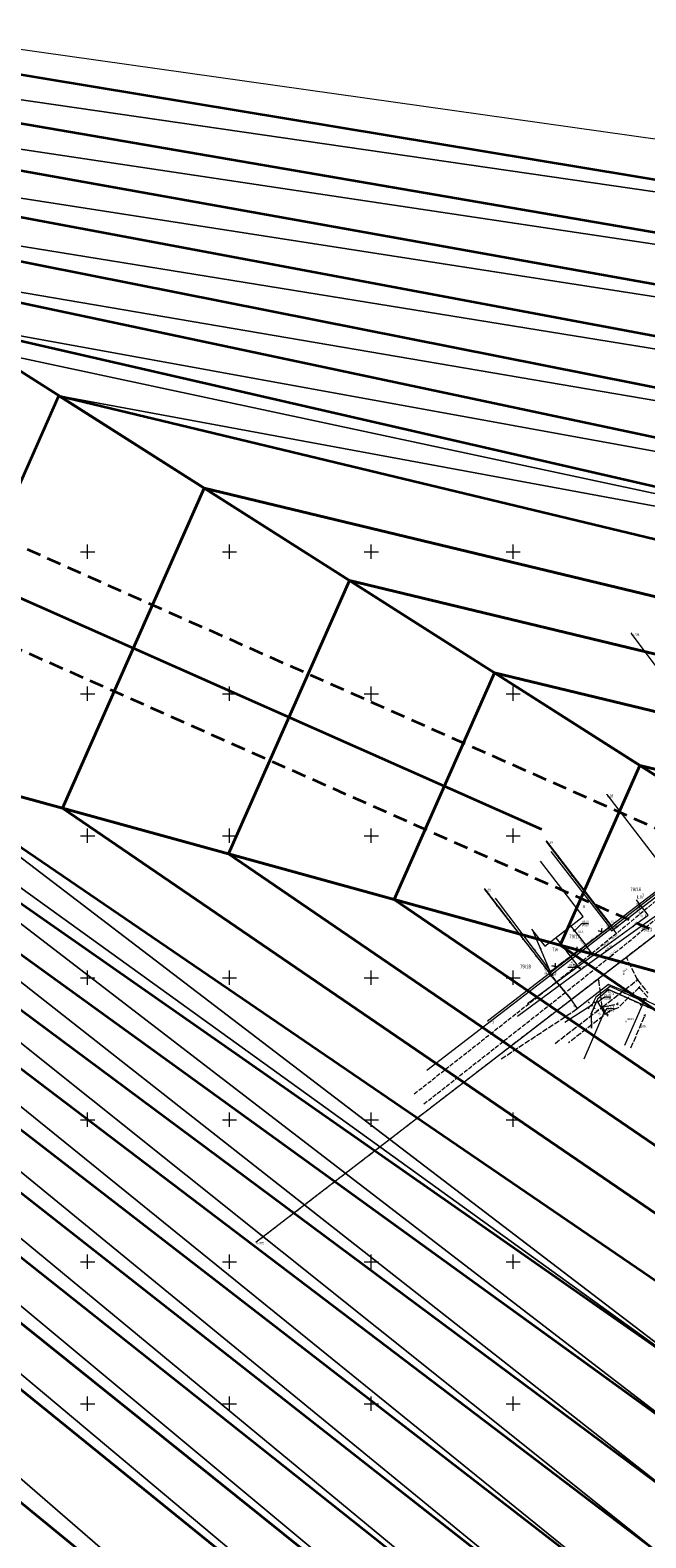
# Model space of a CAD drawing. Header units: metres. Extents: x -1013 to 1491576, y -5789570 to 1032.
# Tile 9 of 62: x -322 to -105, y -183 to 348. Entities that reach past the tile are written whole.
import ezdxf
from ezdxf.xclip import XClip

# ---------------------------------------------------------------- set-up
doc = ezdxf.new("R2010")
doc.units = ezdxf.units.M
doc.header["$MEASUREMENT"] = 0
doc.header["$XCLIPFRAME"] = 0
for name, pattern in [('2_KTJZ01', [2, 1.5, -0.5]), ('4_SUPE_P_01', [2.5, 2, -0.5]), ('4_SUPK_P_01', [2.5, 2, -0.5]), ('GUK', [2, 1.5, -0.5]), ('GUZ', [1, 0.5, -0.5]), ('Przerywana długa', [7.8, 5, -2.8])]:
    doc.linetypes.add(name, pattern=pattern)
doc.layers.add('700-L Mapa 1_1000 dwg', color=7, linetype='Continuous')
for name, color, linetype, lineweight in [('703-L Płaszczyzny podejścia 2D3', 152, 'Continuous', 30), ('703-L Płaszczyzny podejścia 2D38', 171, 'Continuous', 35), ('704-L Płaszczyzny podejścia 3D38', 171, 'Continuous', 35), ('704-L Płaszczyzny podejścia 3D93', 254, 'Continuous', 13), ('708-L Opisy_ numeracja obiektów85', 1, 'Continuous', 25), ('722-L Obiekty_Latarnie_ słupy_ anteny1', 7, 'Continuous', 13), ('ex_02_DXF_MZ_5_Dzialki7', 9, 'Continuous', 18), ('ex_02_DXF_MZ_5_EGBB_L_07', 9, 'Continuous', 18), ('ex_02_DXF_MZ_5_Kontury3', 9, 'Continuous', 18), ('ex_02_DXF_MZ_5_KTJZ_E_T_07', 9, 'Continuous', 18), ('ex_02_DXF_MZ_5_KTJZ_L_07', 9, 'Continuous', 18), ('ex_02_DXF_MZ_5_KTKR_L_07', 9, 'Continuous', 18), ('ex_02_DXF_MZ_5_KTOK_L_17', 9, 'Continuous', 18), ('ex_02_DXF_MZ_5_KTOK_L_37', 9, 'Continuous', 18), ('ex_02_DXF_MZ_5_KTOK_L_47', 9, 'Continuous', 18), ('ex_02_DXF_MZ_5_Numery_dzialek7', 9, 'Continuous', 18), ('ex_02_DXF_MZ_5_Numery_konturow3', 9, 'Continuous', 18), ('ex_02_DXF_MZ_5_Numery_punktow7', 9, 'Continuous', 18), ('ex_02_DXF_MZ_5_Numery_uzytkow3', 9, 'Continuous', 18), ('ex_02_DXF_MZ_5_Podzial_sekcyjny_krzyze7', 9, 'Continuous', 18), ('ex_02_DXF_MZ_5_Punkty7', 9, 'Continuous', 18), ('ex_02_DXF_MZ_5_RTPW_T_07', 9, 'Continuous', 18), ('ex_02_DXF_MZ_5_RTPW_T_17', 9, 'Continuous', 18), ('ex_02_DXF_MZ_5_SUOE_L_11', 9, 'Continuous', 18), ('ex_02_DXF_MZ_5_SUPE_D_L_31', 9, 'Continuous', 18), ('ex_02_DXF_MZ_5_SUPE_E_T_31', 9, 'Continuous', 18), ('ex_02_DXF_MZ_5_SUPE_L_31', 9, 'Continuous', 18), ('ex_02_DXF_MZ_5_SUPG_L_252', 9, 'Continuous', 18), ('ex_02_DXF_MZ_5_SUPG_L_352', 9, 'Continuous', 18), ('ex_02_DXF_MZ_5_SUPK_D_L_034', 9, 'Continuous', 18), ('ex_02_DXF_MZ_5_SUPK_D_L_434', 9, 'Continuous', 18), ('ex_02_DXF_MZ_5_SUPK_E_T_434', 9, 'Continuous', 18), ('ex_02_DXF_MZ_5_SUPK_L_434', 9, 'Continuous', 18), ('ex_02_DXF_MZ_5_SUPM_T_07', 9, 'Continuous', 18), ('ex_02_DXF_MZ_5_SUPP_L_21', 9, 'Continuous', 18), ('ex_02_DXF_MZ_5_SUPP_L_434', 9, 'Continuous', 18), ('ex_02_DXF_MZ_5_SUPS_T_434', 9, 'Continuous', 18), ('ex_02_DXF_MZ_5_SUPW_D_L_05', 9, 'Continuous', 18), ('ex_02_DXF_MZ_5_SUPW_E_T_05', 9, 'Continuous', 18), ('ex_02_DXF_MZ_5_SUPW_L_05', 9, 'Continuous', 18), ('ex_02_DXF_MZ_5_SUSM_D_T_07', 9, 'Continuous', 18), ('ex_02_DXF_MZ_5_SUSM_D_T_37', 9, 'Continuous', 18), ('ex_02_DXF_MZ_5_SUTE_T_01', 9, 'Continuous', 18), ('ex_02_DXF_MZ_5_SUTG_T_052', 9, 'Continuous', 18), ('ex_02_DXF_MZ_5_SUTK_T_034', 9, 'Continuous', 18), ('ex_02_DXF_MZ_5_SUTW_T_05', 9, 'Continuous', 18), ('ex_02_DXF_MZ_5_SUUE_E_T_27', 9, 'Continuous', 18), ('ex_02_DXF_MZ_5_SUUE_L_37', 9, 'Continuous', 18), ('ex_02_DXF_MZ_5_SUUG_E_T_552', 9, 'Continuous', 18), ('ex_02_DXF_MZ_5_SUUG_L_552', 9, 'Continuous', 18), ('ex_02_DXF_MZ_5_SUUK_D_T_234', 9, 'Continuous', 18), ('ex_02_DXF_MZ_5_SUUK_E_T_934', 9, 'Continuous', 18), ('ex_02_DXF_MZ_5_SUUK_T_234', 9, 'Continuous', 18), ('ex_02_DXF_MZ_5_SUUW_E_T_57', 9, 'Continuous', 18), ('ex_02_DXF_MZ_5_SUUW_T_77', 9, 'Continuous', 18), ('ex_02_DXF_MZ_5_Uzytki3', 9, 'Continuous', 18)]:
    doc.layers.add(name, color=color, linetype=linetype, lineweight=lineweight)
doc.styles.add('STYL_AUTOMATYCZNY_1', font='arial.ttf', dxfattribs={"width": 0.7})
doc.dimstyles.new('STYL_AUTOMATYCZNY__1', dxfattribs={"dimtxt": 0.18, "dimasz": 0.912, "dimexe": 0.18, "dimexo": 0.0625, "dimgap": 0, "dimtad": 0, "dimtih": 1, "dimtoh": 1, "dimdec": 4, "dimzin": 0, "dimdsep": 46, "dimcen": 0.09, "dimadec": 0, "dimazin": 0, "dimtfac": 1, "dimtdec": 4, "dimtmove": 0, "dimatfit": 3, "dimldrblk": 'ARROWHEAD_7', "dimfxl": 1, "dimtolj": 1, "dimtzin": 0, "dimarcsym": 0})

# ---------------------------------------------------------------- blocks, each defined once
blk = doc.blocks.new('Rysunek_1_5', base_point=(-7447251.91, -5789835.33))
at = {"layer": 'ex_02_DXF_MZ_5_Dzialki7', "color": 9, "linetype": 'Continuous', "lineweight": 18}
for p, q in [((-64.89, 75.56), (-110.25, 135.98)), ((-118.86, 79.13), (-96.01, 49.4)), ((-140.17, 62.75), (-117.31, 33.02)), ((-242.47, -78.34), (-67.26, 56.36)), ((-117.31, 33.02), (-96.01, 49.4)), ((-161.97, 45.98), (-139.12, 16.26)), ((-139.12, 16.26), (-117.31, 33.02)), ((-160.91, -0.5), (-139.12, 16.26))]:
    blk.add_line(p, q, dxfattribs=at)
at = {"layer": 'ex_02_DXF_MZ_5_EGBB_L_07', "color": 9, "linetype": 'Continuous', "lineweight": 18}
for p, q in [((-127.18, 36.21), (-142.22, 55.71)), ((-140.75, 25.75), (-127.18, 36.21)), ((-145.41, 31.82), (-140.75, 25.75))]:
    blk.add_line(p, q, dxfattribs=at)
at = {"layer": 'ex_02_DXF_MZ_5_Kontury3', "color": 9, "linetype": 'GUK', "lineweight": 18}
for p, q in [((-117.32, 33.01), (-140.17, 62.74)), ((-242.47, -78.34), (-67.26, 56.36)), ((-161.97, 45.98), (-139.12, 16.26)), ((-139.12, 16.26), (-117.32, 33.01))]:
    blk.add_line(p, q, dxfattribs=at)
at = {"layer": 'ex_02_DXF_MZ_5_KTJZ_L_07', "color": 9, "linetype": '2_KTJZ01', "lineweight": 18}
for p, q in [((-117.53, 22.12), (-73.08, 58.92)), ((-76.84, 62.22), (-115.42, 30.26)), ((-118.38, 32.11), (-122.4, 29.09)), ((-117.36, 32.89), (-118.38, 32.11)), ((-115.42, 30.26), (-117.36, 32.89)), ((-122.4, 29.09), (-128.07, 24.78)), ((-115.42, 30.26), (-120.59, 26.17)), ((-136.62, 13.23), (-120.32, 26.39)), ((-129.05, 24.09), (-134.78, 19.84)), ((-117.53, 22.12), (-133.46, 9.41)), ((-128.07, 24.78), (-129.05, 24.09)), ((-138.75, 16.82), (-139.25, 16.5)), ((-139.25, 16.5), (-136.62, 13.23)), ((-134.78, 19.84), (-138.75, 16.82)), ((-186.75, -26.21), (-136.62, 13.23)), ((-133.46, 9.41), (-183.63, -30.1)), ((-124.38, 1.98), (-122.18, 7.14)), ((-122.18, 7.14), (-118.34, 10.49)), ((-118.34, 10.49), (-95.05, 0.23)), ((-124.23, -3.09), (-124.38, 1.98))]:
    blk.add_line(p, q, dxfattribs=at)
at = {"layer": 'ex_02_DXF_MZ_5_KTKR_L_07', "color": 9, "linetype": 'Continuous', "lineweight": 18}
for p, q in [((-122.18, 7.14), (-124.38, 1.98)), ((-118.34, 10.49), (-122.18, 7.14)), ((-95.05, 0.23), (-118.34, 10.49)), ((-124.38, 1.98), (-124.23, -3.09))]:
    blk.add_line(p, q, dxfattribs=at)
at = {"layer": 'ex_02_DXF_MZ_5_KTOK_L_17', "color": 9, "linetype": 'Continuous', "lineweight": 18}
for p, q in [((-119.89, 30.98), (-118.38, 32.11)), ((-122.4, 29.09), (-120.89, 30.23)), ((-121.09, 30.08), (-119.89, 30.98)), ((-138.75, 16.82), (-137.26, 17.95)), ((-137.46, 17.8), (-136.27, 18.71)), ((-136.27, 18.71), (-134.78, 19.84))]:
    blk.add_line(p, q, dxfattribs=at)
for centre in [(-118.38, 32.11), (-122.4, 29.09), (-138.75, 16.82), (-134.78, 19.84)]:
    blk.add_circle(centre, 0.17, dxfattribs=at)
for centre, start, end in [((-118.74, 31.5), 164.8967, 208.971), ((-121.91, 29.12), 44.8599, 88.9343), ((-138.27, 16.84), 45.2049, 89.2793), ((-135.12, 19.24), 165.2416, 209.316)]:
    blk.add_arc(centre, 2, start, end, dxfattribs=at)
at = {"layer": 'ex_02_DXF_MZ_5_KTOK_L_37', "color": 9, "linetype": 'Continuous', "lineweight": 18}
for p, q in [((-129.34, 25.2), (-129.33, 25.29)), ((-129.33, 25.1), (-129.34, 25.2)), ((-129.33, 25.38), (-129.32, 25.47)), ((-129.33, 25.29), (-129.33, 25.38)), ((-129.33, 25.02), (-129.33, 25.1)), ((-129.32, 24.92), (-129.33, 25.02)), ((-129.32, 25.47), (-129.31, 25.5)), ((-129.31, 24.83), (-129.32, 24.92)), ((-129.29, 24.73), (-129.31, 24.83)), ((-129.27, 24.64), (-129.29, 24.73)), ((-129.24, 24.55), (-129.27, 24.64)), ((-129.21, 24.46), (-129.24, 24.55)), ((-129.18, 24.36), (-129.21, 24.46)), ((-129.14, 24.27), (-129.18, 24.36)), ((-129.09, 24.18), (-129.14, 24.27)), ((-129.05, 24.09), (-129.09, 24.18)), ((-129.05, 24.09), (-128.56, 24.44)), ((-128.56, 24.44), (-128.07, 24.78))]:
    blk.add_line(p, q, dxfattribs=at)
for centre in [(-129.05, 24.09), (-128.07, 24.78)]:
    blk.add_circle(centre, 0.17, dxfattribs=at)
at = {"layer": 'ex_02_DXF_MZ_5_KTOK_L_47', "color": 9, "linetype": 'Continuous', "lineweight": 18}
for p, q in [((-135.65, 56.74), (-140.22, 62.7)), ((-131.07, 50.77), (-135.65, 56.74)), ((-126.5, 44.81), (-131.07, 50.77)), ((-162.11, 45.94), (-157.51, 40.02)), ((-121.92, 38.84), (-126.5, 44.81)), ((-157.51, 40.02), (-152.94, 34.14)), ((-117.36, 32.89), (-121.92, 38.84)), ((-152.94, 34.14), (-148.38, 28.26)), ((-118.38, 32.11), (-117.36, 32.89)), ((-148.38, 28.26), (-143.81, 22.38)), ((-128.07, 24.78), (-122.4, 29.09)), ((-143.81, 22.38), (-139.25, 16.5)), ((-134.78, 19.84), (-129.05, 24.09)), ((-139.25, 16.5), (-138.75, 16.82))]:
    blk.add_line(p, q, dxfattribs=at)
for centre in [(-135.65, 56.74), (-131.07, 50.77), (-126.5, 44.81), (-157.51, 40.02), (-121.92, 38.84), (-152.94, 34.14), (-148.38, 28.26), (-143.81, 22.38)]:
    blk.add_circle(centre, 0.17, dxfattribs=at)
at = {"layer": 'ex_02_DXF_MZ_5_Podzial_sekcyjny_krzyze7', "color": 9, "linetype": 'Continuous', "lineweight": 18}
for p, q in [((-304.41, 164.67), (-299.41, 164.67)), ((-301.91, 162.17), (-301.91, 167.17)), ((-254.41, 164.67), (-249.41, 164.67)), ((-251.91, 162.17), (-251.91, 167.17)), ((-204.41, 164.67), (-199.41, 164.67)), ((-201.91, 162.17), (-201.91, 167.17)), ((-154.41, 164.67), (-149.41, 164.67)), ((-151.91, 162.17), (-151.91, 167.17)), ((-301.91, 112.17), (-301.91, 117.17)), ((-251.91, 112.17), (-251.91, 117.17)), ((-201.91, 112.17), (-201.91, 117.17)), ((-151.91, 112.17), (-151.91, 117.17)), ((-304.41, 114.67), (-299.41, 114.67)), ((-254.41, 114.67), (-249.41, 114.67)), ((-204.41, 114.67), (-199.41, 114.67)), ((-154.41, 114.67), (-149.41, 114.67)), ((-304.41, 64.67), (-299.41, 64.67)), ((-301.91, 62.17), (-301.91, 67.17)), ((-254.41, 64.67), (-249.41, 64.67)), ((-251.91, 62.17), (-251.91, 67.17)), ((-204.41, 64.67), (-199.41, 64.67)), ((-201.91, 62.17), (-201.91, 67.17)), ((-154.41, 64.67), (-149.41, 64.67)), ((-151.91, 62.17), (-151.91, 67.17)), ((-301.91, 12.17), (-301.91, 17.17)), ((-251.91, 12.17), (-251.91, 17.17)), ((-201.91, 12.17), (-201.91, 17.17)), ((-151.91, 12.17), (-151.91, 17.17)), ((-304.41, 14.67), (-299.41, 14.67)), ((-254.41, 14.67), (-249.41, 14.67)), ((-204.41, 14.67), (-199.41, 14.67)), ((-154.41, 14.67), (-149.41, 14.67)), ((-304.41, -35.33), (-299.41, -35.33)), ((-301.91, -37.83), (-301.91, -32.83)), ((-254.41, -35.33), (-249.41, -35.33)), ((-251.91, -37.83), (-251.91, -32.83)), ((-204.41, -35.33), (-199.41, -35.33)), ((-201.91, -37.83), (-201.91, -32.83)), ((-154.41, -35.33), (-149.41, -35.33)), ((-151.91, -37.83), (-151.91, -32.83)), ((-301.91, -87.83), (-301.91, -82.83)), ((-251.91, -87.83), (-251.91, -82.83)), ((-201.91, -87.83), (-201.91, -82.83)), ((-151.91, -87.83), (-151.91, -82.83)), ((-304.41, -85.33), (-299.41, -85.33)), ((-254.41, -85.33), (-249.41, -85.33)), ((-204.41, -85.33), (-199.41, -85.33)), ((-154.41, -85.33), (-149.41, -85.33)), ((-304.41, -135.33), (-299.41, -135.33)), ((-301.91, -137.83), (-301.91, -132.83)), ((-254.41, -135.33), (-249.41, -135.33)), ((-251.91, -137.83), (-251.91, -132.83)), ((-204.41, -135.33), (-199.41, -135.33)), ((-201.91, -137.83), (-201.91, -132.83)), ((-154.41, -135.33), (-149.41, -135.33)), ((-151.91, -137.83), (-151.91, -132.83))]:
    blk.add_line(p, q, dxfattribs=at)
at = {"layer": 'ex_02_DXF_MZ_5_Punkty7', "color": 9, "linetype": 'Continuous', "lineweight": 18}
for centre in [(-110.25, 135.98), (-118.86, 79.13), (-140.17, 62.75), (-161.97, 45.98), (-117.31, 33.02), (-139.12, 16.26), (-160.91, -0.5), (-242.47, -78.34)]:
    blk.add_circle(centre, 0.045, dxfattribs=at)
at = {"layer": 'ex_02_DXF_MZ_5_RTPW_T_07', "color": 9, "linetype": 'Continuous', "lineweight": 18}
for centre in [(-117.36, 33), (-139.06, 16.21)]:
    blk.add_circle(centre, 0.045, dxfattribs=at)
at = {"layer": 'ex_02_DXF_MZ_5_RTPW_T_17', "color": 9, "linetype": 'Continuous', "lineweight": 18}
for centre in [(-106.25, 37.8), (-120.59, 26.17), (-119.17, 24.28), (-117.53, 22.12), (-112.9, 15.99), (-118.41, 10.09), (-112.14, -0.74)]:
    blk.add_circle(centre, 0.045, dxfattribs=at)
at = {"layer": 'ex_02_DXF_MZ_5_SUOE_L_11', "color": 9, "linetype": 'Continuous', "lineweight": 18}
blk.add_line((-137.45, 14.2), (-131.71, 7.31), dxfattribs=at)
at = {"layer": 'ex_02_DXF_MZ_5_SUPE_D_L_31', "color": 9, "linetype": 'Continuous', "lineweight": 18}
for p, q in [((-117.66, 11.61), (-122.78, 7.82)), ((-105.85, 6.15), (-117.66, 11.61)), ((-122.78, 7.82), (-124.22, 4.96)), ((-112.57, -9.1), (-105.85, 6.15)), ((-124.22, 4.96), (-133.68, -1.09))]:
    blk.add_line(p, q, dxfattribs=at)
at = {"layer": 'ex_02_DXF_MZ_5_SUPE_L_31', "color": 9, "linetype": 'Continuous', "lineweight": 18}
for p, q in [((-138.64, 15.75), (-95.59, 48.92)), ((-158.22, 42.63), (-139.14, 17.31)), ((-145.13, 31.38), (-138.84, 16.73)), ((-139.14, 17.31), (-138.9, 16.37)), ((-137.45, 14.2), (-139.05, 16.11)), ((-138.84, 16.73), (-138.9, 16.37)), ((-138.64, 15.75), (-138.89, 16.08)), ((-182.31, -17.88), (-138.64, 15.75)), ((-131.71, 7.31), (-137.45, 14.2)), ((-118.33, 12.24), (-129.17, 3.83)), ((-107.16, 7.57), (-118.33, 12.24)), ((-129.17, 3.83), (-131.71, 7.31)), ((-99.31, 3.86), (-107.16, 7.57))]:
    blk.add_line(p, q, dxfattribs=at)
at = {"layer": 'ex_02_DXF_MZ_5_SUPG_L_252', "color": 9, "linetype": 'Continuous', "lineweight": 18}
for p, q in [((-117.19, 31.22), (-81.69, 58.52)), ((-118.05, 32.4), (-117.19, 31.22))]:
    blk.add_line(p, q, dxfattribs=at)
at = {"layer": 'ex_02_DXF_MZ_5_SUPG_L_352', "color": 9, "linetype": 'Continuous', "lineweight": 18}
blk.add_line((-138.58, 59.15), (-117.91, 32.47), dxfattribs=at)
at = {"layer": 'ex_02_DXF_MZ_5_SUPK_D_L_034', "color": 9, "linetype": 'Continuous', "lineweight": 18}
blk.add_circle((-122.07, 6.21), 0.132, dxfattribs=at)
at = {"layer": 'ex_02_DXF_MZ_5_SUPK_D_L_434', "color": 9, "linetype": 'Continuous', "lineweight": 18}
for p, q in [((-119.79, 2.43), (-122.07, 6.21)), ((-126.84, -13.91), (-119.79, 2.43))]:
    blk.add_line(p, q, dxfattribs=at)
at = {"layer": 'ex_02_DXF_MZ_5_SUPK_L_434', "color": 9, "linetype": 'Continuous', "lineweight": 18}
for p, q in [((-107.8, 41.26), (-108.4, 42.06)), ((-104.32, 36.65), (-107.8, 41.26)), ((-131.54, 32.86), (-130.33, 31.2)), ((-123.64, 22.56), (-104.32, 36.65)), ((-130.33, 31.2), (-126.31, 26.18)), ((-146.87, 5.55), (-123.64, 22.56)), ((-123.64, 22.56), (-126.31, 26.18))]:
    blk.add_line(p, q, dxfattribs=at)
at = {"layer": 'ex_02_DXF_MZ_5_SUPM_T_07', "color": 9, "linetype": 'Continuous', "lineweight": 18}
for centre, start, end in [((-107.48, 11.27), 149.4064, 210.4809), ((-107.48, 11.27), 30.0857, 90.1805), ((-107.48, 11.27), 269.3333, 330.3412), ((-118.07, 2.83), 149.4064, 210.4809), ((-118.07, 2.83), 30.0857, 90.1805), ((-118.07, 2.83), 269.3333, 330.3412)]:
    blk.add_arc(centre, 0.25, start, end, dxfattribs=at)
at = {"layer": 'ex_02_DXF_MZ_5_SUPP_L_21', "color": 9, "linetype": '4_SUPE_P_01', "lineweight": 18}
for p, q in [((-107.48, 11.26), (-114.93, 4.05)), ((-104.47, 7.85), (-107.48, 11.26)), ((-156.15, -13.91), (-129.17, 3.83)), ((-118.07, 2.83), (-132.35, -8.25)), ((-114.93, 4.05), (-118.07, 2.83))]:
    blk.add_line(p, q, dxfattribs=at)
at = {"layer": 'ex_02_DXF_MZ_5_SUPP_L_434', "color": 9, "linetype": '4_SUPK_P_01', "lineweight": 18}
for p, q in [((-108.04, 13.93), (-111.83, 21.59)), ((-120.48, 4.35), (-121.75, 13.99)), ((-120.48, 4.35), (-108.04, 13.93)), ((-108.04, 13.93), (-104.42, 9.21)), ((-120.48, 4.35), (-115.1, 5.48)), ((-137.13, -8.44), (-120.48, 4.35)), ((-120.48, 4.35), (-118.68, 1.5)), ((-110.37, -10.02), (-105.45, 1.43))]:
    blk.add_line(p, q, dxfattribs=at)
at = {"layer": 'ex_02_DXF_MZ_5_SUPS_T_434', "color": 9, "linetype": 'Continuous', "lineweight": 18}
for centre, start, end in [((-111.83, 21.59), 149.4064, 210.4809), ((-111.83, 21.59), 30.0857, 90.1805), ((-111.83, 21.59), 269.3333, 330.3412), ((-121.75, 13.99), 149.4064, 210.4809), ((-121.75, 13.99), 30.0857, 90.1805), ((-121.75, 13.99), 269.3333, 330.3412), ((-108.04, 13.93), 149.4064, 210.4809), ((-108.04, 13.93), 30.0857, 90.1805), ((-108.04, 13.93), 269.3333, 330.3412), ((-115.1, 5.48), 149.4064, 210.4809), ((-115.1, 5.48), 30.0857, 90.1805), ((-115.1, 5.48), 269.3333, 330.3412), ((-120.48, 4.35), 149.4064, 210.4809), ((-120.48, 4.35), 30.0857, 90.1805), ((-120.48, 4.35), 269.3333, 330.3412), ((-118.68, 1.5), 149.4064, 210.4809), ((-118.68, 1.5), 30.0857, 90.1805), ((-118.68, 1.5), 269.3333, 330.3412), ((-105.45, 1.43), 149.4064, 210.4809), ((-105.45, 1.43), 30.0857, 90.1805), ((-105.45, 1.43), 269.3333, 330.3412)]:
    blk.add_arc(centre, 0.25, start, end, dxfattribs=at)
at = {"layer": 'ex_02_DXF_MZ_5_SUPW_D_L_05', "color": 9, "linetype": 'Continuous', "lineweight": 18}
for p, q in [((-92.27, 43.1), (-124.92, 19.77)), ((-124.92, 19.77), (-150.33, 1.01))]:
    blk.add_line(p, q, dxfattribs=at)
at = {"layer": 'ex_02_DXF_MZ_5_SUPW_L_05', "color": 9, "linetype": 'Continuous', "lineweight": 18}
for p, q in [((-136.84, 28.76), (-132.99, 23.85)), ((-128.53, 18.1), (-132.99, 23.85)), ((-128.53, 18.1), (-128.01, 17.49))]:
    blk.add_line(p, q, dxfattribs=at)
at = {"layer": 'ex_02_DXF_MZ_5_SUSM_D_T_07', "color": 9, "linetype": 'Continuous', "lineweight": 18}
for p, q in [((-124.96, 5.71), (-125.46, 6.2)), ((-123.48, 5.71), (-122.98, 6.2)), ((-106.59, 6.9), (-107.08, 7.39)), ((-106.59, 5.41), (-107.08, 4.92)), ((-124.96, 4.22), (-125.46, 3.73)), ((-123.48, 4.22), (-122.98, 3.73))]:
    blk.add_line(p, q, dxfattribs=at)
at = {"layer": 'ex_02_DXF_MZ_5_SUSM_D_T_37', "color": 9, "linetype": 'Continuous', "lineweight": 18}
for centre in [(-105.85, 6.15), (-124.22, 4.96)]:
    blk.add_circle(centre, 0.25, dxfattribs=at)
at = {"layer": 'ex_02_DXF_MZ_5_SUTE_T_01', "color": 9, "linetype": 'Continuous', "lineweight": 18}
for centre in [(-139.14, 17.31), (-138.64, 15.75), (-118.33, 12.24), (-129.17, 3.83)]:
    blk.add_circle(centre, 0.0625, dxfattribs=at)
at = {"layer": 'ex_02_DXF_MZ_5_SUTG_T_052', "color": 9, "linetype": 'Continuous', "lineweight": 18}
blk.add_circle((-117.19, 31.22), 0.0625, dxfattribs=at)
at = {"layer": 'ex_02_DXF_MZ_5_SUTK_T_034', "color": 9, "linetype": 'Continuous', "lineweight": 18}
for p, q in [((-130.33, 31.2), (-127.65, 33.81)), ((-127.65, 33.81), (-125.37, 33.81)), ((-122.07, 6.21), (-119.73, 7.94)), ((-119.73, 7.94), (-117.45, 7.94)), ((-119.79, 2.43), (-118.62, 3.94)), ((-118.62, 3.94), (-116.34, 3.88))]:
    blk.add_line(p, q, dxfattribs=at)
at = {"layer": 'ex_02_DXF_MZ_5_SUTW_T_05', "color": 9, "linetype": 'Continuous', "lineweight": 18}
for p in [(-132.67, 18.43), (-128.53, 18.1)]:
    blk.add_line(p, (-130.37, 18.43), dxfattribs=at)
blk.add_circle((-128.53, 18.1), 0.0625, dxfattribs=at)
at = {"layer": 'ex_02_DXF_MZ_5_SUUE_L_37', "color": 9, "linetype": 'Continuous', "lineweight": 18}
for p, q in [((-138.63, 16.57), (-139.27, 16.08)), ((-139.27, 16.08), (-139.09, 15.84)), ((-139.09, 15.84), (-138.45, 16.33)), ((-138.45, 16.33), (-138.63, 16.57))]:
    blk.add_line(p, q, dxfattribs=at)
at = {"layer": 'ex_02_DXF_MZ_5_SUUG_L_552', "color": 9, "linetype": 'Continuous', "lineweight": 18}
for p, q in [((-118.29, 32.5), (-117.91, 32.8)), ((-118.15, 32.32), (-118.29, 32.5)), ((-117.77, 32.62), (-118.15, 32.32)), ((-117.91, 32.8), (-117.77, 32.62))]:
    blk.add_line(p, q, dxfattribs=at)
at = {"layer": 'ex_02_DXF_MZ_5_SUUK_D_T_234', "color": 9, "linetype": 'Continuous', "lineweight": 18}
blk.add_circle((-119.79, 2.43), 0.25, dxfattribs=at)
at = {"layer": 'ex_02_DXF_MZ_5_SUUK_T_234', "color": 9, "linetype": 'Continuous', "lineweight": 18}
blk.add_circle((-130.33, 31.2), 0.25, dxfattribs=at)
at = {"layer": 'ex_02_DXF_MZ_5_SUUW_T_77', "color": 9, "linetype": 'Continuous', "lineweight": 18}
for radius in [0.2, 0.175, 0.15, 0.125, 0.1, 0.075, 0.05, 0.025, 0.00715]:
    blk.add_circle((-128.53, 18.1), radius, dxfattribs=at)
at = {"layer": 'ex_02_DXF_MZ_5_Uzytki3', "color": 9, "linetype": 'GUZ', "lineweight": 18}
for p, q in [((-117.32, 33.01), (-140.17, 62.74)), ((-242.47, -78.34), (-67.26, 56.36)), ((-161.97, 45.98), (-139.12, 16.26)), ((-139.12, 16.26), (-117.32, 33.01))]:
    blk.add_line(p, q, dxfattribs=at)
at = {"layer": 'ex_02_DXF_MZ_5_KTJZ_E_T_07', "color": 9, "linetype": 'Continuous', "lineweight": 18, "char_height": 0.75, "style": 'STYL_AUTOMATYCZNY_1'}
for s, insert, attachment_point, rotation in [('\\A1;{\\pql;\\fArial|b0|i0|c238|p0;\\W0.700000;j.mb.}', (-109.66, 32.82), 4, 40.8724), ('\\A1;{\\pql;\\fArial|b0|i0|c238|p0;\\W0.700000;j.i.}', (-126.23, 24.65), 4, 40.869), ('\\A1;{\\pql;\\fArial|b0|i0|c238|p0;\\W0.700000;j.mb.}', (-106.89, -3.03), 7, 0.4031)]:
    blk.add_mtext(s, dxfattribs=dict(at, insert=insert, attachment_point=attachment_point, rotation=rotation))
at = {"layer": 'ex_02_DXF_MZ_5_Numery_dzialek7', "color": 9, "linetype": 'Continuous', "lineweight": 18, "char_height": 1.26, "attachment_point": 1, "style": 'STYL_AUTOMATYCZNY_1'}
for s, insert in [('\\A1;{\\pql;\\fArial|b0|i0|c238|p0;\\W0.700000;79/16}', (-110.61, 46.42)), ('\\A1;{\\pql;\\fArial|b0|i0|c238|p0;\\W0.700000;79/23}', (-106.76, 32.25)), ('\\A1;{\\pql;\\fArial|b0|i0|c238|p0;\\W0.700000;79/17}', (-132.15, 29.83)), ('\\A1;{\\pql;\\fArial|b0|i0|c238|p0;\\W0.700000;79/18}', (-149.48, 19.26))]:
    blk.add_mtext(s, dxfattribs=dict(at, insert=insert))
at = {"layer": 'ex_02_DXF_MZ_5_Numery_konturow3', "color": 9, "linetype": 'Continuous', "lineweight": 18, "char_height": 1.26, "style": 'STYL_AUTOMATYCZNY_1'}
for s, insert, attachment_point in [('\\A1;{\\pql;\\fArial|b0|i0|c238|p0;\\W0.700000;ŁIV}', (-108.21, 43.73), 1), ('\\A1;{\\pql;\\fArial|b0|i0|c238|p0;\\W0.700000;Tw}', (-138.14, 24.64), 4)]:
    blk.add_mtext(s, dxfattribs=dict(at, insert=insert, attachment_point=attachment_point))
at = {"layer": 'ex_02_DXF_MZ_5_Numery_punktow7', "color": 9, "linetype": 'Continuous', "lineweight": 18, "char_height": 0.9, "attachment_point": 1, "style": 'STYL_AUTOMATYCZNY_1'}
for s, insert in [('\\A1;{\\pql;\\fArial|b0|i0|c238|p0;\\W0.700000;6-734}', (-110.22, 135.98)), ('\\A1;{\\pql;\\fArial|b0|i0|c238|p0;\\W0.700000;6-28}', (-118.83, 79.13)), ('\\A1;{\\pql;\\fArial|b0|i0|c238|p0;\\W0.700000;6-39}', (-140.14, 62.75)), ('\\A1;{\\pql;\\fArial|b0|i0|c238|p0;\\W0.700000;6-29}', (-161.94, 45.98)), ('\\A1;{\\pql;\\fArial|b0|i0|c238|p0;\\W0.700000;6-38}', (-117.29, 33.02)), ('\\A1;{\\pql;\\fArial|b0|i0|c238|p0;\\W0.700000;6-40}', (-139.09, 16.26)), ('\\A1;{\\pql;\\fArial|b0|i0|c238|p0;\\W0.700000;6-41}', (-160.88, -0.5)), ('\\A1;{\\pql;\\fArial|b0|i0|c238|p0;\\W0.700000;6-375}', (-242.44, -78.34))]:
    blk.add_mtext(s, dxfattribs=dict(at, insert=insert))
at = {"layer": 'ex_02_DXF_MZ_5_Numery_uzytkow3', "color": 9, "linetype": 'Continuous', "lineweight": 18, "char_height": 0.9, "style": 'STYL_AUTOMATYCZNY_1'}
for s, insert, attachment_point in [('\\A1;{\\pql;\\fArial|b0|i0|c238|p0;\\W0.700000;Ł}', (-106.39, 43.78), 7), ('\\A1;{\\pql;\\fArial|b0|i0|c238|p0;\\W0.700000;B}', (-127.22, 39.72), 4)]:
    blk.add_mtext(s, dxfattribs=dict(at, insert=insert, attachment_point=attachment_point))
at = {"layer": 'ex_02_DXF_MZ_5_RTPW_T_07', "color": 9, "linetype": 'Continuous', "lineweight": 18, "char_height": 0.75, "style": 'STYL_AUTOMATYCZNY_1'}
for s, insert, attachment_point, rotation in [('\\A1;{\\pql;\\fArial|b0|i0|c238|p0;\\W0.700000;84.1}', (-117.21, 34.01), 7, 0.4031), ('\\A1;{\\pql;\\fArial|b0|i0|c238|p0;\\W0.700000;84.1}', (-128.86, 31.28), 1, 0.4031), ('\\A1;{\\pql;\\fArial|b0|i0|c238|p0;\\W0.700000;84.3}', (-140.9, 16.21), 4, 0.405)]:
    blk.add_mtext(s, dxfattribs=dict(at, insert=insert, attachment_point=attachment_point, rotation=rotation))
at = {"layer": 'ex_02_DXF_MZ_5_RTPW_T_17', "color": 9, "linetype": 'Continuous', "lineweight": 18, "char_height": 0.75, "style": 'STYL_AUTOMATYCZNY_1'}
for s, insert, attachment_point, rotation in [('\\A1;{\\pql;\\fArial|b0|i0|c238|p0;\\W0.700000;84.30}', (-108.88, 38.14), 1, 41.0018), ('\\A1;{\\pql;\\fArial|b0|i0|c238|p0;\\W0.700000;84.39}', (-120.29, 26.41), 1, 38.3476), ('\\A1;{\\pql;\\fArial|b0|i0|c238|p0;\\W0.700000;84.44}', (-118.75, 24.36), 7, 38.3131), ('\\A1;{\\pql;\\fArial|b0|i0|c238|p0;\\W0.700000;84.41}', (-117.28, 22.37), 7, 39.6212), ('\\A1;{\\pql;\\fArial|b0|i0|c238|p0;\\W0.700000;84.4}', (-112.88, 16.43), 7, 41.5526), ('\\A1;{\\pql;\\fArial|b0|i0|c238|p0;\\W0.700000;84.79}', (-118.33, 10.08), 1, 337.5785), ('\\A1;{\\pql;\\fArial|b0|i0|c238|p0;\\W0.700000;84.83}', (-111.76, -0.25), 7, 0.4031)]:
    blk.add_mtext(s, dxfattribs=dict(at, insert=insert, attachment_point=attachment_point, rotation=rotation))
at = {"layer": 'ex_02_DXF_MZ_5_SUPE_E_T_31', "color": 9, "linetype": 'Continuous', "lineweight": 18, "char_height": 0.75, "style": 'STYL_AUTOMATYCZNY_1'}
for s, insert, attachment_point, rotation in [('\\A1;{\\pql;\\fArial|b0|i0|c238|p0;\\W0.700000;eN}', (-124.1, 27.53), 7, 47.1211), ('\\A1;{\\pql;\\fArial|b0|i0|c238|p0;\\W0.700000;eN}', (-144.93, 24.79), 7, 304.6952), ('\\A1;{\\pql;\\fArial|b0|i0|c238|p0;\\W0.700000;eN}', (-142.71, 25.34), 7, 295.9355), ('\\A1;{\\pql;\\fArial|b0|i0|c238|p0;\\W0.700000;eN}', (-134.78, 10.41), 7, 310.9144), ('\\A1;{\\pql;\\fArial|b0|i0|c238|p0;\\W0.700000;eND}', (-113.86, 9.88), 4, 336.6528)]:
    blk.add_mtext(s, dxfattribs=dict(at, insert=insert, attachment_point=attachment_point, rotation=rotation))
at = {"layer": 'ex_02_DXF_MZ_5_SUPK_E_T_434', "color": 9, "linetype": 'Continuous', "lineweight": 18, "char_height": 0.75, "style": 'STYL_AUTOMATYCZNY_1'}
for s, insert, attachment_point, rotation in [('\\A1;{\\pql;\\fArial|b0|i0|c238|p0;\\W0.700000;ks160}', (-108.63, 40.68), 7, 307.0484), ('\\A1;{\\pql;\\fArial|b0|i0|c238|p0;\\W0.700000;ks160}', (-128.52, 27.85), 7, 309.9576), ('\\A1;{\\pql;\\fArial|b0|i0|c238|p0;\\W0.700000;ks200}', (-117.23, 28.54), 4, 35.136)]:
    blk.add_mtext(s, dxfattribs=dict(at, insert=insert, attachment_point=attachment_point, rotation=rotation))
at = {"layer": 'ex_02_DXF_MZ_5_SUPW_E_T_05', "color": 9, "linetype": 'Continuous', "lineweight": 18, "char_height": 0.75, "style": 'STYL_AUTOMATYCZNY_1'}
for insert, attachment_point, rotation in [((-134.78, 25.67), 7, 306.8699), ((-131.44, 20.47), 4, 308.61)]:
    blk.add_mtext('\\A1;{\\pql;\\fArial|b0|i0|c238|p0;\\W0.700000;wo40}', dxfattribs=dict(at, insert=insert, attachment_point=attachment_point, rotation=rotation))
at = {"layer": 'ex_02_DXF_MZ_5_SUTE_T_01', "color": 9, "linetype": 'Continuous', "lineweight": 18, "char_height": 0.75, "style": 'STYL_AUTOMATYCZNY_1'}
for s, insert, attachment_point, rotation in [('\\A1;{\\pql;\\fArial|b0|i0|c238|p0;\\W0.700000;83.7}', (-141.16, 17.86), 7, 308.6598), ('\\A1;{\\pql;\\fArial|b0|i0|c238|p0;\\W0.700000;83.4}', (-138.47, 15.82), 1, 36.2538), ('\\A1;{\\pql;\\fArial|b0|i0|c238|p0;\\W0.700000;83.9}', (-118.46, 11.74), 7, 336.4253), ('\\A1;{\\pql;\\fArial|b0|i0|c238|p0;\\W0.700000;83.9}', (-130.76, 4.81), 7, 305.3112)]:
    blk.add_mtext(s, dxfattribs=dict(at, insert=insert, attachment_point=attachment_point, rotation=rotation))
at = {"layer": 'ex_02_DXF_MZ_5_SUTG_T_052', "color": 9, "linetype": 'Continuous', "lineweight": 18, "insert": (-116.78, 31.56), "char_height": 0.75, "attachment_point": 4, "rotation": 37.5608, "style": 'STYL_AUTOMATYCZNY_1'}
blk.add_mtext('\\A1;{\\pql;\\fArial|b0|i0|c238|p0;\\W0.700000;83.35}', dxfattribs=at)
at = {"layer": 'ex_02_DXF_MZ_5_SUTK_T_034', "color": 9, "linetype": 'Continuous', "lineweight": 18, "char_height": 0.75, "style": 'STYL_AUTOMATYCZNY_1'}
for s, insert, attachment_point, rotation in [('\\A1;{\\pql;\\fArial|b0|i0|c238|p0;\\W0.700000;81.16}', (-107.66, 37.81), 4, 307.629), ('\\A1;{\\pql;\\fArial|b0|i0|c238|p0;\\W0.700000;82.93}', (-122.36, 3.44), 4, 299.574), ('\\A1;{\\pql;\\fArial|b0|i0|c238|p0;\\W0.700000;82.92}', (-118.6, 3.69), 1, 358.407), ('\\A1;{\\pql;\\fArial|b0|i0|c238|p0;\\W0.700000;84.78}', (-118.56, 4.94), 1, 358.407)]:
    blk.add_mtext(s, dxfattribs=dict(at, insert=insert, attachment_point=attachment_point, rotation=rotation))
at = {"layer": 'ex_02_DXF_MZ_5_SUTK_T_034', "color": 9, "linetype": 'Continuous', "lineweight": 18, "char_height": 0.75, "attachment_point": 1, "style": 'STYL_AUTOMATYCZNY_1'}
for s, insert in [('\\A1;{\\pql;\\fArial|b0|i0|c238|p0;\\W0.700000;84.46}', (-127.63, 34.81)), ('\\A1;{\\pql;\\fArial|b0|i0|c238|p0;\\W0.700000;83.63}', (-127.63, 33.56)), ('\\A1;{\\pql;\\fArial|b0|i0|c238|p0;\\W0.700000;84.70}', (-119.7, 8.94)), ('\\A1;{\\pql;\\fArial|b0|i0|c238|p0;\\W0.700000;83.49}', (-119.7, 7.69))]:
    blk.add_mtext(s, dxfattribs=dict(at, insert=insert))
at = {"layer": 'ex_02_DXF_MZ_5_SUTW_T_05', "color": 9, "linetype": 'Continuous', "lineweight": 18, "insert": (-132.17, 18.71), "char_height": 0.75, "attachment_point": 7, "style": 'STYL_AUTOMATYCZNY_1'}
blk.add_mtext('\\A1;{\\pql;\\fArial|b0|i0|c238|p0;\\W0.700000;84.45}', dxfattribs=at)
at = {"layer": 'ex_02_DXF_MZ_5_SUUE_E_T_27', "color": 9, "linetype": 'Continuous', "lineweight": 18, "insert": (-138.82, 15.52), "char_height": 0.75, "attachment_point": 1, "style": 'STYL_AUTOMATYCZNY_1'}
blk.add_mtext('\\A1;{\\pql;\\fArial|b0|i0|c238|p0;\\W0.700000;e}', dxfattribs=at)
at = {"layer": 'ex_02_DXF_MZ_5_SUUG_E_T_552', "color": 9, "linetype": 'Continuous', "lineweight": 18, "insert": (-119, 32.95), "char_height": 0.75, "attachment_point": 4, "style": 'STYL_AUTOMATYCZNY_1'}
blk.add_mtext('\\A1;{\\pql;\\fArial|b0|i0|c238|p0;\\W0.700000;g}', dxfattribs=at)
at = {"layer": 'ex_02_DXF_MZ_5_SUUK_E_T_934', "color": 9, "linetype": 'Continuous', "lineweight": 18, "char_height": 0.75, "style": 'STYL_AUTOMATYCZNY_1'}
for insert, attachment_point in [((-130.08, 32.36), 7), ((-105.5, 37), 1)]:
    blk.add_mtext('\\A1;{\\pql;\\fArial|b0|i0|c238|p0;\\W0.700000;k}', dxfattribs=dict(at, insert=insert, attachment_point=attachment_point))
at = {"layer": 'ex_02_DXF_MZ_5_SUUW_E_T_57', "color": 9, "linetype": 'Continuous', "lineweight": 18, "insert": (-127.78, 18.28), "char_height": 0.75, "attachment_point": 7, "style": 'STYL_AUTOMATYCZNY_1'}
blk.add_mtext('\\A1;{\\pql;\\fArial|b0|i0|c238|p0;\\W0.700000;w}', dxfattribs=at)
blk = doc.blocks.new('ARROWHEAD_7')
at = {"color": 0, "linetype": 'Continuous', "lineweight": 0}
for p, q in [((0, 0), (-1, 0)), ((-0.25, 0), (0.25, 0)), ((0, -0.25), (0, 0.25))]:
    blk.add_line(p, q, dxfattribs=at)
blk.add_circle((0, 0), 0.25, dxfattribs=at)

msp = doc.modelspace()

# ---------------------------------------------------------------- linework, layer by layer
at = {"layer": '703-L Płaszczyzny podejścia 2D3', "color": 152, "linetype": 'Continuous', "lineweight": 30}
msp.add_circle((8.23, 10.36), 1021.66, dxfattribs=at)
at = {"layer": '703-L Płaszczyzny podejścia 2D38', "color": 171, "linetype": 'Continuous', "lineweight": 35}
for p, q in [((100.54, 262.07), (-694.28, 393.71)), ((-639.42, 369.4), (92.44, 243.79)), ((-956.19, 345.7), (-153.33, -310.83)), ((84.33, 225.5), (-584.57, 345.1)), ((-529.71, 320.79), (76.23, 207.22)), ((-139.82, -280.36), (-864.76, 305.19)), ((-474.86, 296.48), (68.13, 188.93)), ((-809.9, 280.88), (-131.72, -262.07)), ((60.03, 170.64), (-420, 272.17)), ((-123.62, -243.79), (-755.05, 256.57)), ((51.92, 152.36), (-365.15, 247.86)), ((-4.8, 24.36), (-336.8, 235.31)), ((-700.19, 232.26), (-115.52, -225.5)), ((-107.41, -207.22), (-645.34, 207.96)), ((-141.8, 66.86), (-449.29, 203.12)), ((-590.48, 183.65), (-99.31, -188.93)), ((-535.63, 159.34), (-91.21, -170.65)), ((-83.11, -152.36), (-480.77, 135.03)), ((-75, -134.08), (-425.91, 110.73)), ((-18.29, -6.08), (-397.57, 98.17))]:
    msp.add_line(p, q, dxfattribs=at)
at = {"layer": '703-L Płaszczyzny podejścia 2D38', "color": 171, "linetype": 'Przerywana długa', "lineweight": 35}
for p, q in [((-4.8, 24.36), (-360.44, 181.96)), ((-18.29, -6.08), (-373.93, 151.51))]:
    msp.add_line(p, q, dxfattribs=at)
at = {"layer": '704-L Płaszczyzny podejścia 3D38', "color": 171, "linetype": 'Continuous', "lineweight": 35, "flags": 128}
for points in [[(-369.3, 90.39), (-312.05, 219.58)], [(-312.05, 219.58), (-260.84, 187.04)], [(35.72, 115.79), (-260.84, 187.04), (-312.05, 219.58)], [(-312.05, 219.58), (43.82, 134.07)], [(-310.79, 74.32), (-260.84, 187.04)], [(-260.84, 187.04), (-310.79, 74.32)], [(-260.84, 187.04), (-209.63, 154.51)], [(27.61, 97.5), (-209.63, 154.51), (-260.84, 187.04)], [(-260.84, 187.04), (35.72, 115.79)], [(-252.29, 58.24), (-209.63, 154.51)], [(-209.63, 154.51), (-252.29, 58.24)], [(-209.63, 154.51), (-158.42, 121.97)], [(19.51, 79.22), (-158.42, 121.97), (-209.63, 154.51)], [(-209.63, 154.51), (27.61, 97.5)], [(-193.79, 42.16), (-158.42, 121.97)], [(-158.42, 121.97), (-193.79, 42.16)], [(-158.42, 121.97), (-107.21, 89.44)], [(11.41, 60.93), (-107.21, 89.44), (-158.42, 121.97)], [(-158.42, 121.97), (19.51, 79.22)], [(-310.79, 74.32), (-369.3, 90.39)], [(-66.9, -115.79), (-369.3, 90.39)], [(-369.3, 90.39), (-310.79, 74.32), (-58.8, -97.51)], [(-135.29, 26.08), (-107.21, 89.44)], [(-107.21, 89.44), (-135.29, 26.08)], [(-107.21, 89.44), (-56, 56.9)], [(-107.21, 89.44), (11.41, 60.93)], [(3.31, 42.65), (-56, 56.9), (-107.21, 89.44)], [(-252.29, 58.24), (-310.79, 74.32)], [(-58.8, -97.51), (-310.79, 74.32)], [(-310.79, 74.32), (-252.29, 58.24), (-50.7, -79.22)], [(-193.79, 42.16), (-252.29, 58.24)], [(-50.7, -79.22), (-252.29, 58.24)], [(-252.29, 58.24), (-193.79, 42.16), (-42.59, -60.94)], [(-135.29, 26.08), (-193.79, 42.16)], [(-42.59, -60.94), (-193.79, 42.16)], [(-193.79, 42.16), (-135.29, 26.08), (-34.49, -42.65)], [(-76.79, 10), (-135.29, 26.08)], [(-135.29, 26.08), (-76.79, 10), (-26.39, -24.37)], [(-34.49, -42.65), (-135.29, 26.08)]]:
    msp.add_lwpolyline(points, dxfattribs=at)
at = {"layer": '704-L Płaszczyzny podejścia 3D93', "color": 254, "linetype": 'Continuous', "lineweight": 13, "flags": 128}
for points in [[(100.54, 262.07), (-639.42, 369.4), (-694.28, 393.71)], [(-694.28, 393.71), (100.54, 262.07)], [(-694.28, 393.71), (108.64, 280.36)], [(100.54, 262.07), (-694.28, 393.71)], [(92.44, 243.79), (-584.57, 345.1), (-639.42, 369.4)], [(-639.42, 369.4), (92.44, 243.79)], [(-639.42, 369.4), (100.54, 262.07)], [(92.44, 243.79), (-639.42, 369.4)], [(-153.33, -310.83), (-956.19, 345.7)], [(-956.19, 345.7), (-864.76, 305.19), (-153.33, -310.83)], [(84.33, 225.5), (-529.71, 320.79), (-584.57, 345.1)], [(-584.57, 345.1), (84.33, 225.5)], [(-584.57, 345.1), (92.44, 243.79)], [(84.33, 225.5), (-584.57, 345.1)], [(76.23, 207.22), (-474.86, 296.48), (-529.71, 320.79)], [(-529.71, 320.79), (76.23, 207.22)], [(-529.71, 320.79), (84.33, 225.5)], [(76.23, 207.22), (-529.71, 320.79)], [(-139.82, -280.36), (-864.76, 305.19)], [(-864.76, 305.19), (-809.9, 280.88), (-139.82, -280.36)], [(-864.76, 305.19), (-139.82, -280.36)], [(-153.33, -310.83), (-864.76, 305.19)], [(68.13, 188.93), (-420, 272.17), (-474.86, 296.48)], [(-474.86, 296.48), (68.13, 188.93)], [(-474.86, 296.48), (76.23, 207.22)], [(68.13, 188.93), (-474.86, 296.48)], [(-131.72, -262.07), (-809.9, 280.88)], [(-809.9, 280.88), (-755.05, 256.57), (-131.72, -262.07)], [(-809.9, 280.88), (-131.72, -262.07)], [(-139.82, -280.36), (-809.9, 280.88)], [(60.03, 170.64), (-365.15, 247.86), (-420, 272.17)], [(-420, 272.17), (60.03, 170.64)], [(-420, 272.17), (68.13, 188.93)], [(60.03, 170.64), (-420, 272.17)], [(-123.62, -243.79), (-755.05, 256.57)], [(-755.05, 256.57), (-700.19, 232.26), (-123.62, -243.79)], [(-755.05, 256.57), (-123.62, -243.79)], [(-131.72, -262.07), (-755.05, 256.57)], [(51.92, 152.36), (-336.8, 235.31), (-365.15, 247.86)], [(-365.15, 247.86), (51.92, 152.36)], [(-365.15, 247.86), (60.03, 170.64)], [(51.92, 152.36), (-365.15, 247.86)], [(51.92, 152.36), (-312.05, 219.58), (-336.8, 235.31)], [(-336.8, 235.31), (51.92, 152.36)], [(-115.52, -225.5), (-700.19, 232.26)], [(-700.19, 232.26), (-645.34, 207.96), (-115.52, -225.5)], [(-700.19, 232.26), (-115.52, -225.5)], [(-123.62, -243.79), (-700.19, 232.26)], [(-312.05, 219.58), (51.92, 152.36)], [(43.82, 134.07), (-312.05, 219.58)], [(-107.41, -207.22), (-645.34, 207.96)], [(-645.34, 207.96), (-590.48, 183.65), (-107.41, -207.22)], [(-645.34, 207.96), (-107.41, -207.22)], [(-115.52, -225.5), (-645.34, 207.96)], [(-99.31, -188.93), (-590.48, 183.65)], [(-590.48, 183.65), (-535.63, 159.34), (-99.31, -188.93)], [(-590.48, 183.65), (-99.31, -188.93)], [(-107.41, -207.22), (-590.48, 183.65)], [(-91.21, -170.65), (-535.63, 159.34)], [(-535.63, 159.34), (-480.77, 135.03), (-91.21, -170.65)], [(-535.63, 159.34), (-91.21, -170.65)], [(-99.31, -188.93), (-535.63, 159.34)], [(-83.11, -152.36), (-480.77, 135.03)], [(-480.77, 135.03), (-425.91, 110.73), (-83.11, -152.36)], [(-480.77, 135.03), (-83.11, -152.36)], [(-91.21, -170.65), (-480.77, 135.03)], [(-75, -134.08), (-425.91, 110.73)], [(-425.91, 110.73), (-397.57, 98.17), (-75, -134.08)], [(-425.91, 110.73), (-75, -134.08)], [(-83.11, -152.36), (-425.91, 110.73)], [(-75, -134.08), (-397.57, 98.17)], [(-397.57, 98.17), (-369.3, 90.39), (-75, -134.08)], [(-369.3, 90.39), (-66.9, -115.79)], [(-75, -134.08), (-369.3, 90.39)]]:
    msp.add_lwpolyline(points, dxfattribs=at)
at = {"layer": '722-L Obiekty_Latarnie_ słupy_ anteny1', "color": 7, "linetype": 'Continuous', "lineweight": 13, "flags": 128}
msp.add_lwpolyline([(-105.85, 6.08), (-105.77, 6.15), (-105.85, 6.22), (-105.92, 6.15)], close=True, dxfattribs=at)

# ---------------------------------------------------------------- block references
at = {"layer": '700-L Mapa 1_1000 dwg', "color": 52, "linetype": 'Continuous', "lineweight": 25}
ref = msp.add_blockref('Rysunek_1_5', (-7447251.91, -5789835.33), dxfattribs=at)
XClip(ref).set_block_clipping_path([(-454.4097296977, -337.82710067), (350.5902703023, 167.17289933)])

# ---------------------------------------------------------------- leaders
at = {"layer": '708-L Opisy_ numeracja obiektów85', "color": 1, "linetype": 'Continuous', "lineweight": 25, "annotation_type": 0, "has_hookline": 1, "hookline_direction": 0, "text_width": 6.04}
msp.add_leader([(-105.85, 6.15), (-105.67, 7.51), (-105.77, 7.14), (-104.86, 7.14)], dimstyle='STYL_AUTOMATYCZNY__1', dxfattribs=at)

doc.saveas('drawing.dxf')
